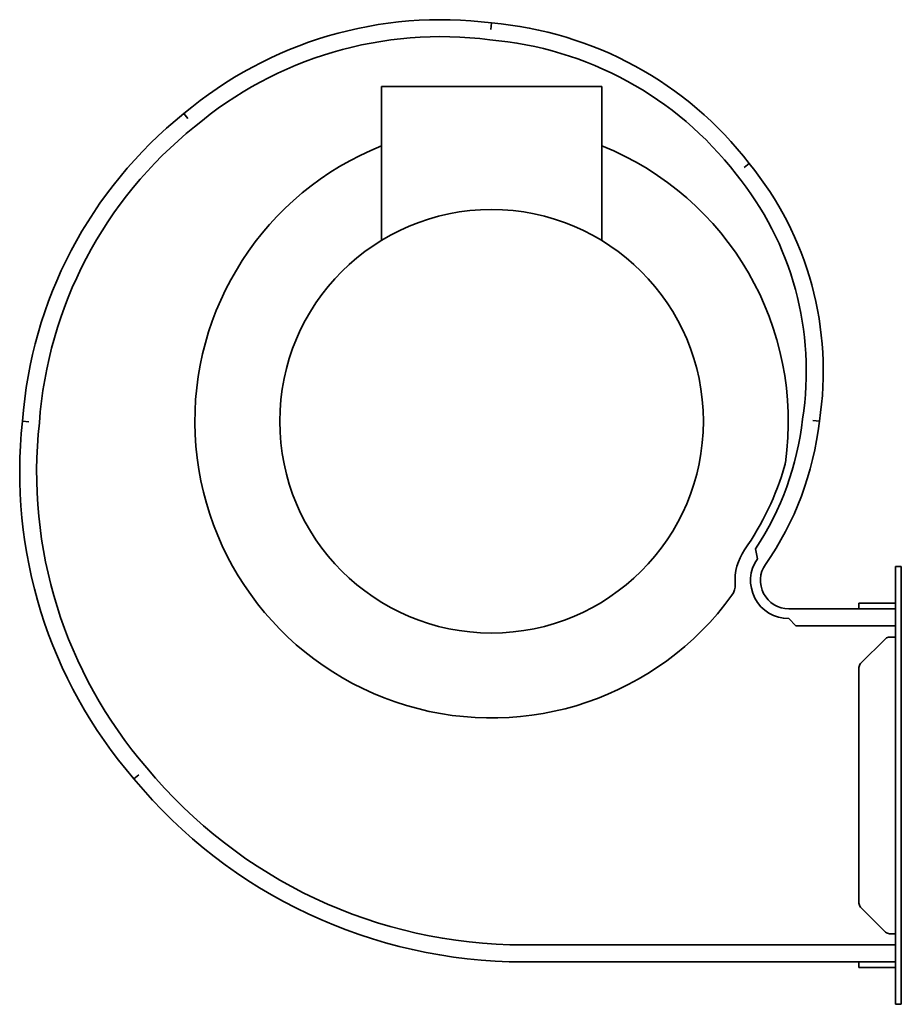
# Model space of a CAD drawing. Header units: millimetres. Extents: x 264 to 576, y 123 to 471.
import ezdxf

# ---------------------------------------------------------------- set-up
doc = ezdxf.new("R2010")
doc.units = ezdxf.units.MM
doc.header["$LTSCALE"] = 2
doc.layers.add('Krawędzie widoczne(ISO)', color=7, linetype='Continuous', lineweight=35, true_color=0x262659)

msp = doc.modelspace()

# ---------------------------------------------------------------- linework, layer by layer
at = {"layer": 'Krawędzie widoczne(ISO)'}
for p, q in [((430.75, 467.82), (430.99, 470.1)), ((392.04, 393.13), (392.07, 447.63)), ((392.07, 447.63), (470.07, 447.58)), ((470.04, 393.08), (470.07, 447.58)), ((323.56, 436.22), (322.1, 438)), ((520.41, 418.89), (522.21, 420.32)), ((267.28, 328.9), (264.99, 329.1)), ((544.71, 329.41), (546.99, 329.1)), ((525.06, 280.47), (524.43, 283.99)), ((573.99, 273.75), (573.99, 277.75)), ((575.99, 277.75), (573.99, 277.75)), ((575.99, 273.75), (575.99, 277.75)), ((573.99, 273.75), (573.99, 126.75)), ((575.99, 273.75), (575.99, 126.75)), ((573.99, 262.75), (536.14, 262.75)), ((560.99, 264.75), (561.58, 264.75)), ((560.99, 264.75), (560.99, 262.75)), ((570.4, 264.75), (561.58, 264.75)), ((570.4, 264.75), (571.82, 264.75)), ((571.82, 264.75), (571.99, 264.75)), ((571.99, 264.75), (573.99, 264.75)), ((538.64, 256.75), (536.14, 259.25)), ((573.99, 256.75), (538.64, 256.75)), ((561.58, 243.34), (570.4, 252.16)), ((571.82, 252.75), (571.99, 252.75)), ((573.99, 252.75), (571.99, 252.75)), ((560.99, 241.92), (560.99, 158.58)), ((306.17, 204.02), (304.42, 202.53)), ((570.4, 148.34), (561.58, 157.16)), ((571.82, 147.75), (571.99, 147.75)), ((571.99, 147.75), (573.99, 147.75)), ((442.24, 143.75), (573.99, 143.75)), ((442.24, 137.75), (573.99, 137.75)), ((560.99, 137.75), (560.99, 135.75)), ((561.58, 135.75), (560.99, 135.75)), ((561.58, 135.75), (570.4, 135.75)), ((571.82, 135.75), (570.4, 135.75)), ((571.82, 135.75), (571.99, 135.75)), ((573.99, 135.75), (571.99, 135.75)), ((573.99, 122.75), (573.99, 126.75)), ((575.99, 122.75), (575.99, 126.75)), ((575.99, 122.75), (573.99, 122.75))]:
    msp.add_line(p, q, dxfattribs=at)
msp.add_circle((430.99, 329.1), 74.95, dxfattribs=at)
for centre, radius, start, end in [((413.04, 330.25), 141, 82.6874, 130.167), ((420.03, 341.57), 129, 37.6235, 85.1279), ((413.04, 330.25), 135, 82.6331, 130.1974), ((420.03, 341.57), 123, 37.5839, 85.1873), ((418.59, 317.98), 154, 128.7976, 175.8563), ((418.59, 317.98), 148, 128.7698, 175.8986), ((430.99, 329.1), 105, 111.7638, 324.1082), ((430.99, 329.1), 105, 351.9424, 68.1563), ((432.37, 346.94), 116, 351.1567, 39.2435), ((432.37, 346.94), 110, 351.0897, 39.2877), ((430.01, 311.08), 166, 173.767, 220.8371), ((430.01, 311.08), 160, 173.7278, 220.8594), ((437.67, 341.34), 104, 326.5313, 353.682), ((437.67, 341.34), 110, 325.1369, 353.6112), ((529.01, 315.23), 6, 344.043, 351.9424), ((437.67, 341.34), 101, 325.1369, 344.043), ((536.14, 272.75), 19, 145.1369, 183.8658), ((536.14, 272.75), 13.5, 145.1369, 270), ((536.14, 272.75), 10, 145.1369, 270), ((511.19, 271.06), 6, 324.1082, 3.8658), ((571.82, 250.75), 2, 90, 135), ((562.99, 241.92), 2, 135, 180), ((442.24, 316.75), 173, 219.629, 270), ((442.24, 316.75), 179, 219.6496, 270), ((562.99, 158.58), 2, 180, 225), ((571.82, 149.75), 2, 225, 270)]:
    msp.add_arc(centre, radius, start, end, dxfattribs=at)

doc.saveas('drawing.dxf')
